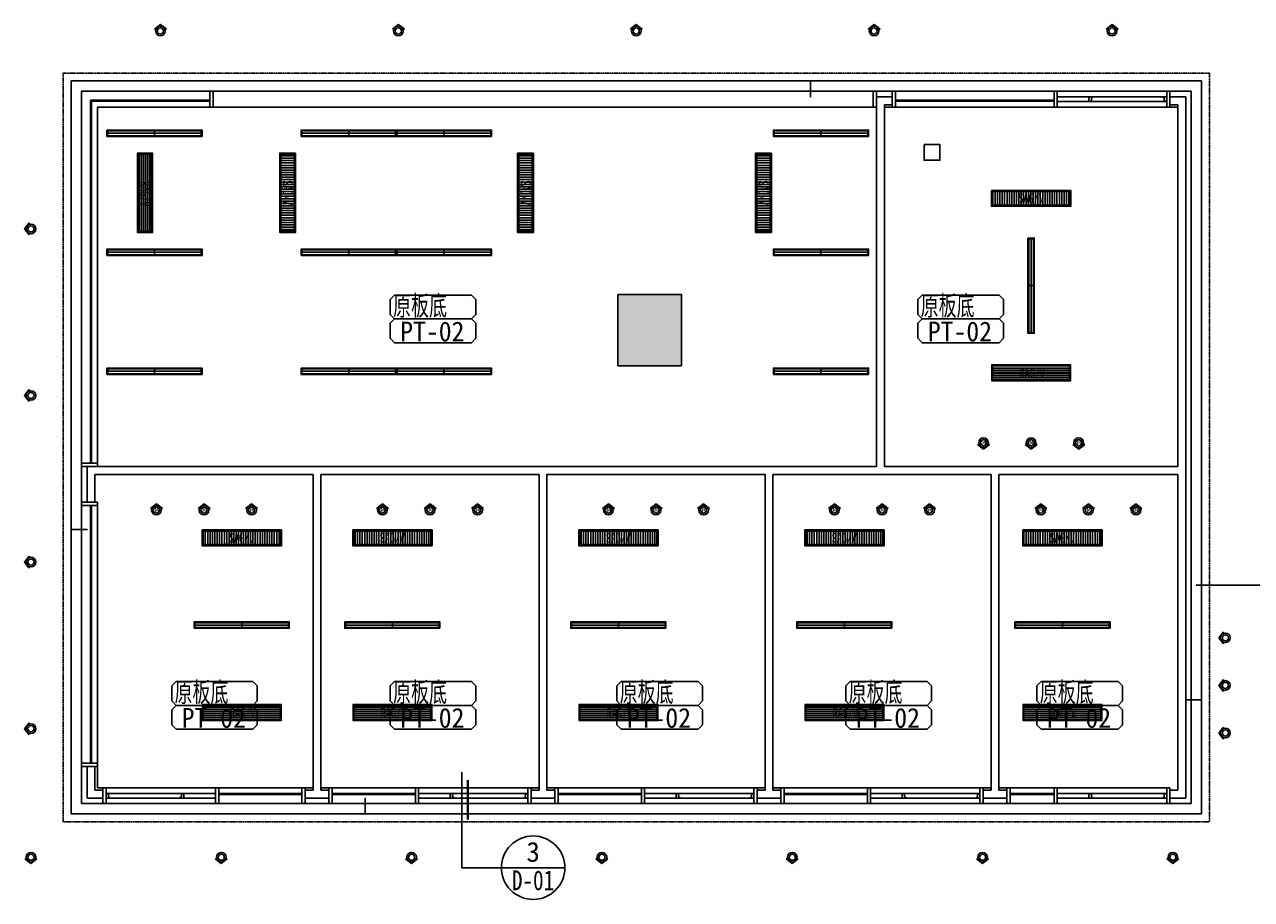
# Model space of a CAD drawing. Header units: millimetres. Extents: x -1061 to 60461, y -1061 to 43061.
# Tile 10 of 17: x 15345 to 30818, y 13741 to 24770. Entities that reach past the tile are written whole.
import ezdxf
from ezdxf.enums import TextEntityAlignment as Align

# ---------------------------------------------------------------- set-up
doc = ezdxf.new("R2010")
doc.units = ezdxf.units.MM
doc.header["$LTSCALE"] = 5
doc.linetypes.add('DASHDOTX2', pattern=[50.8, 25.4, -12.7, 0, -12.7])
doc.layers.get('Defpoints').update_dxf_attribs({"color": 8})
for name, color, linetype in [('8', 8, 'Continuous'), ('A-建筑-原墙体', 2, 'Continuous'), ('A-建筑-拆墙', 251, 'Continuous'), ('A-建筑-新增墙体', 3, 'Continuous'), ('A-建筑-柱子、剪力墙', 251, 'Continuous'), ('B-平面-到顶家具H', 30, 'Continuous'), ('B-平面-到顶装饰造型线', 6, 'Continuous'), ('B-平面-完成面造型线', 6, 'Continuous'), ('C-顶棚-灯具', 4, 'Continuous'), ('C-顶棚-细线', 31, 'Continuous'), ('C-顶棚-造型线', 30, 'Continuous'), ('C-顶棚-造尺寸', 4, 'Continuous'), ('E--图例', 3, 'Continuous'), ('E-文本', 7, 'Continuous'), ('F-文本', 61, 'Continuous'), ('P-文字标注', 2, 'Continuous')]:
    doc.layers.add(name, color=color, linetype=linetype)
doc.layers.add('C-顶棚-空调', color=4, linetype='Continuous', lineweight=20)
doc.layers.add('E-空调', color=4, linetype='Continuous', lineweight=20)
doc.styles.add('-宋体', font='txt', dxfattribs={"width": 0.8})
doc.styles.add('CCD_DIM', font='txt', dxfattribs={"width": 0.8})
doc.styles.add('STSL', font='txt', dxfattribs={"width": 0.8})
doc.styles.add('TXT', font='gbenor.shx', dxfattribs={"width": 0.7})
doc.styles.add('宋体', font='txt', dxfattribs={"width": 1.1})
doc.dimstyles.new('1', dxfattribs={"dimscale": 0, "dimtxt": 2.5, "dimasz": 1.5, "dimexe": 1, "dimexo": 0, "dimgap": 0.3, "dimtad": 1, "dimdec": 0, "dimzin": 0, "dimdsep": 46, "dimtxsty": 'Standard', "dimblk": 'ARCHTICK', "dimcen": 0.09, "dimclrd": 8, "dimclre": 8, "dimclrt": 4, "dimadec": 0, "dimazin": 0, "dimtfac": 1, "dimtdec": 0, "dimtix": 1, "dimtofl": 0, "dimtmove": 2, "dimatfit": 3, "dimldrblk": 'DOTSMALL', "dimfxl": 5, "dimfxlon": 1, "dimtolj": 1, "dimtzin": 0, "dimarcsym": 0})
doc.dimstyles.new('1-1', dxfattribs={"dimscale": 0, "dimtxt": 2.5, "dimasz": 1, "dimexe": 1, "dimexo": 1, "dimgap": 0.75, "dimtad": 1, "dimdec": 0, "dimrnd": 0.005, "dimzin": 0, "dimdsep": 46, "dimtxsty": 'CCD_DIM', "dimblk": 'ARCHTICK', "dimcen": 0.13, "dimclrd": 44, "dimclre": 44, "dimclrt": 50, "dimadec": 0, "dimazin": 0, "dimtfac": 1, "dimtdec": 0, "dimtix": 1, "dimtmove": 2, "dimatfit": 3, "dimldrblk": 'HBA_Leader_Dot', "dimfxl": 5, "dimfxlon": 1, "dimtvp": 1, "dimtolj": 1, "dimtzin": 0, "dimarcsym": 0})

# ---------------------------------------------------------------- blocks, each defined once
blk = doc.blocks.new('*E33')
at = {"layer": 'B-平面-到顶家具H'}
for p, q in [((1460, 130), (2510, 130)), ((2510, -70), (1460, -70))]:
    blk.add_line(p, q, dxfattribs=at)
at = {"layer": 'B-平面-完成面造型线'}
for p, q in [((1420, 60), (1020, 60)), ((1420, 0), (1020, 0))]:
    blk.add_line(p, q, dxfattribs=at)
at = {"layer": 'B-平面-完成面造型线', "color": 4}
for p, q in [((1460, 56), (2510, 56)), ((1460, 44), (2510, 44))]:
    blk.add_line(p, q, dxfattribs=at)
at = {"layer": 'B-平面-完成面造型线'}
for points in [[(0, 130), (40, 130), (40, -70), (0, -70)], [(1420, 130), (1460, 130), (1460, -70), (1420, -70)], [(2550, 130), (2510, 130), (2510, -70), (2550, -70)]]:
    blk.add_lwpolyline(points, close=True, dxfattribs=at)
for points in [[(80, 15), (80, 0), (40, 0), (40, 60), (60, 60), (60, 50), (70, 50), (70, 15), (80, 15)], [(980, 15), (980, 0), (1020, 0), (1020, 60), (1000, 60), (1000, 50), (990, 50), (990, 15), (980, 15)]]:
    blk.add_lwpolyline(points, dxfattribs=at)
at = {"layer": 'C-顶棚-细线'}
for p, q in [((1000, 60), (60, 60)), ((980, 0), (80, 0))]:
    blk.add_line(p, q, dxfattribs=at)
at = {"layer": 'C-顶棚-造型线'}
for p, q in [((1420, 130), (40, 130)), ((1420, -70), (40, -70))]:
    blk.add_line(p, q, dxfattribs=at)
blk = doc.blocks.new('*E34')
at = {"layer": 'B-平面-到顶家具H'}
for p, q in [((1460, 130), (2510, 130)), ((2510, -70), (1460, -70))]:
    blk.add_line(p, q, dxfattribs=at)
at = {"layer": 'B-平面-完成面造型线'}
for p, q in [((1420, 60), (1020, 60)), ((1420, 0), (1020, 0))]:
    blk.add_line(p, q, dxfattribs=at)
at = {"layer": 'B-平面-完成面造型线', "color": 4}
for p, q in [((1460, 56), (2510, 56)), ((1460, 44), (2510, 44))]:
    blk.add_line(p, q, dxfattribs=at)
at = {"layer": 'B-平面-完成面造型线'}
for points in [[(0, 130), (40, 130), (40, -70), (0, -70)], [(1420, 130), (1460, 130), (1460, -70), (1420, -70)], [(2550, 130), (2510, 130), (2510, -70), (2550, -70)]]:
    blk.add_lwpolyline(points, close=True, dxfattribs=at)
for points in [[(80, 15), (80, 0), (40, 0), (40, 60), (60, 60), (60, 50), (70, 50), (70, 15), (80, 15)], [(980, 15), (980, 0), (1020, 0), (1020, 60), (1000, 60), (1000, 50), (990, 50), (990, 15), (980, 15)]]:
    blk.add_lwpolyline(points, dxfattribs=at)
at = {"layer": 'C-顶棚-细线'}
for p, q in [((1000, 60), (60, 60)), ((980, 0), (80, 0))]:
    blk.add_line(p, q, dxfattribs=at)
at = {"layer": 'C-顶棚-造型线'}
for p, q in [((1420, 130), (40, 130)), ((1420, -70), (40, -70))]:
    blk.add_line(p, q, dxfattribs=at)
blk = doc.blocks.new('*E35')
at = {"layer": 'B-平面-到顶家具H'}
for p, q in [((1460, 130), (2510, 130)), ((2510, -70), (1460, -70))]:
    blk.add_line(p, q, dxfattribs=at)
at = {"layer": 'B-平面-完成面造型线'}
for p, q in [((1420, 60), (1020, 60)), ((1420, 0), (1020, 0))]:
    blk.add_line(p, q, dxfattribs=at)
at = {"layer": 'B-平面-完成面造型线', "color": 4}
for p, q in [((1460, 56), (2510, 56)), ((1460, 44), (2510, 44))]:
    blk.add_line(p, q, dxfattribs=at)
at = {"layer": 'B-平面-完成面造型线'}
for points in [[(0, 130), (40, 130), (40, -70), (0, -70)], [(1420, 130), (1460, 130), (1460, -70), (1420, -70)], [(2550, 130), (2510, 130), (2510, -70), (2550, -70)]]:
    blk.add_lwpolyline(points, close=True, dxfattribs=at)
for points in [[(80, 15), (80, 0), (40, 0), (40, 60), (60, 60), (60, 50), (70, 50), (70, 15), (80, 15)], [(980, 15), (980, 0), (1020, 0), (1020, 60), (1000, 60), (1000, 50), (990, 50), (990, 15), (980, 15)]]:
    blk.add_lwpolyline(points, dxfattribs=at)
at = {"layer": 'C-顶棚-细线'}
for p, q in [((1000, 60), (60, 60)), ((980, 0), (80, 0))]:
    blk.add_line(p, q, dxfattribs=at)
at = {"layer": 'C-顶棚-造型线'}
for p, q in [((1420, 130), (40, 130)), ((1420, -70), (40, -70))]:
    blk.add_line(p, q, dxfattribs=at)
blk = doc.blocks.new('*E36')
at = {"layer": 'B-平面-到顶家具H'}
for p, q in [((1460, 130), (2510, 130)), ((2510, -70), (1460, -70))]:
    blk.add_line(p, q, dxfattribs=at)
at = {"layer": 'B-平面-完成面造型线'}
for p, q in [((1420, 60), (1020, 60)), ((1420, 0), (1020, 0))]:
    blk.add_line(p, q, dxfattribs=at)
at = {"layer": 'B-平面-完成面造型线', "color": 4}
for p, q in [((1460, 56), (2510, 56)), ((1460, 44), (2510, 44))]:
    blk.add_line(p, q, dxfattribs=at)
at = {"layer": 'B-平面-完成面造型线'}
for points in [[(0, 130), (40, 130), (40, -70), (0, -70)], [(1420, 130), (1460, 130), (1460, -70), (1420, -70)], [(2550, 130), (2510, 130), (2510, -70), (2550, -70)]]:
    blk.add_lwpolyline(points, close=True, dxfattribs=at)
for points in [[(80, 15), (80, 0), (40, 0), (40, 60), (60, 60), (60, 50), (70, 50), (70, 15), (80, 15)], [(980, 15), (980, 0), (1020, 0), (1020, 60), (1000, 60), (1000, 50), (990, 50), (990, 15), (980, 15)]]:
    blk.add_lwpolyline(points, dxfattribs=at)
at = {"layer": 'C-顶棚-细线'}
for p, q in [((1000, 60), (60, 60)), ((980, 0), (80, 0))]:
    blk.add_line(p, q, dxfattribs=at)
at = {"layer": 'C-顶棚-造型线'}
for p, q in [((1420, 130), (40, 130)), ((1420, -70), (40, -70))]:
    blk.add_line(p, q, dxfattribs=at)
blk = doc.blocks.new('*E40')
at = {"layer": 'B-平面-到顶家具H'}
for p, q in [((1460, 130), (2015, 130)), ((2015, -70), (1460, -70))]:
    blk.add_line(p, q, dxfattribs=at)
at = {"layer": 'B-平面-完成面造型线'}
for p, q in [((1420, 60), (1020, 60)), ((1420, 0), (1020, 0))]:
    blk.add_line(p, q, dxfattribs=at)
at = {"layer": 'B-平面-完成面造型线', "color": 4}
for p, q in [((1460, 56), (2015, 56)), ((1460, 44), (2015, 44))]:
    blk.add_line(p, q, dxfattribs=at)
at = {"layer": 'B-平面-完成面造型线'}
for points in [[(0, 130), (40, 130), (40, -70), (0, -70)], [(1420, 130), (1460, 130), (1460, -70), (1420, -70)], [(2055, 130), (2015, 130), (2015, -70), (2055, -70)]]:
    blk.add_lwpolyline(points, close=True, dxfattribs=at)
for points in [[(80, 15), (80, 0), (40, 0), (40, 60), (60, 60), (60, 50), (70, 50), (70, 15), (80, 15)], [(980, 15), (980, 0), (1020, 0), (1020, 60), (1000, 60), (1000, 50), (990, 50), (990, 15), (980, 15)]]:
    blk.add_lwpolyline(points, dxfattribs=at)
at = {"layer": 'C-顶棚-细线'}
for p, q in [((1000, 60), (60, 60)), ((980, 0), (80, 0))]:
    blk.add_line(p, q, dxfattribs=at)
at = {"layer": 'C-顶棚-造型线'}
for p, q in [((1420, 130), (40, 130)), ((1420, -70), (40, -70))]:
    blk.add_line(p, q, dxfattribs=at)
blk = doc.blocks.new('A$C323A0BBE')
at = {"layer": 'C-顶棚-灯具', "color": 8}
for p, q in [((0, 600), (0, -600)), ((-40, 0), (40, 0))]:
    blk.add_line(p, q, dxfattribs=at)
at = {"layer": 'C-顶棚-灯具'}
blk.add_lwpolyline([(-40, -600), (40, -600), (40, 600), (-40, 600)], close=True, dxfattribs=at)
at = {"layer": 'C-顶棚-灯具', "color": 8}
blk.add_lwpolyline([(-30, -590), (30, -590), (30, 590), (-30, 590)], close=True, dxfattribs=at)
blk = doc.blocks.new('*E44')
at = {"layer": 'B-平面-到顶家具H'}
for p, q in [((1460, 130), (3460, 130)), ((3460, -70), (1460, -70))]:
    blk.add_line(p, q, dxfattribs=at)
at = {"layer": 'B-平面-完成面造型线'}
for p, q in [((1420, 60), (1020, 60)), ((1420, 0), (1020, 0))]:
    blk.add_line(p, q, dxfattribs=at)
at = {"layer": 'B-平面-完成面造型线', "color": 4}
for p, q in [((1460, 56), (3460, 56)), ((1460, 44), (3460, 44))]:
    blk.add_line(p, q, dxfattribs=at)
at = {"layer": 'B-平面-完成面造型线'}
for points in [[(0, 130), (40, 130), (40, -70), (0, -70)], [(1420, 130), (1460, 130), (1460, -70), (1420, -70)], [(3500, 130), (3460, 130), (3460, -70), (3500, -70)]]:
    blk.add_lwpolyline(points, close=True, dxfattribs=at)
for points in [[(80, 15), (80, 0), (40, 0), (40, 60), (60, 60), (60, 50), (70, 50), (70, 15), (80, 15)], [(980, 15), (980, 0), (1020, 0), (1020, 60), (1000, 60), (1000, 50), (990, 50), (990, 15), (980, 15)]]:
    blk.add_lwpolyline(points, dxfattribs=at)
at = {"layer": 'C-顶棚-细线'}
for p, q in [((1000, 60), (60, 60)), ((980, 0), (80, 0))]:
    blk.add_line(p, q, dxfattribs=at)
at = {"layer": 'C-顶棚-造型线'}
for p, q in [((1420, 130), (40, 130)), ((1420, -70), (40, -70))]:
    blk.add_line(p, q, dxfattribs=at)
blk = doc.blocks.new('射灯(可调角度）')
h = blk.add_hatch(color=9)
edge = h.paths.add_edge_path()
edge.add_line((17, 44), (17, 59))
edge.add_line((17, 59), (63, 0))
edge.add_line((63, 0), (17, -59))
edge.add_line((17, -59), (17, -44))
edge.add_ellipse((0, 0), major_axis=(-33.5, 33.5), ratio=1, start_angle=156.4449, end_angle=225)
edge.add_ellipse((0, 0), major_axis=(33.5, 33.5), ratio=1, start_angle=315, end_angle=383.5551)
for p, q in [((17, 44), (17, 59)), ((17, 59), (63, 0)), ((17, -59), (63, 0))]:
    blk.add_line(p, q)
blk.add_circle((0, 0), 47.4)
at = {"color": 8}
blk.add_circle((0, 0), 30, dxfattribs=at)
blk = doc.blocks.new('_ArchTick')
at = {"color": 0, "linetype": 'ByBlock', "const_width": 0.15}
blk.add_lwpolyline([(-0.5, -0.5), (0.5, 0.5)], dxfattribs=at)
blk = doc.blocks.new('*D164')
at = {"layer": 'C-顶棚-造尺寸', "color": 44, "lineweight": -2, "ltscale": 0.01, "transparency": 16777216}
for p, q in [((19635, 15019), (19641, 15019)), ((19640, 15019), (19640, 14819)), ((19635, 14819), (19641, 14819))]:
    blk.add_line(p, q, dxfattribs=at)
at = {"layer": 'Defpoints', "color": 0, "ltscale": 0.01, "transparency": 16777216}
for p in [(18939, 15019), (18939, 14819), (19640, 14819)]:
    blk.add_point(p, dxfattribs=at)
at = {"layer": 'C-顶棚-造尺寸', "color": 44, "lineweight": -2, "ltscale": 0.01, "transparency": 16777216}
for p, rotation in [((19640, 15019), 90), ((19640, 14819), 270)]:
    blk.add_blockref('_ArchTick', p, dxfattribs=dict(at, rotation=rotation))
at = {"layer": 'C-顶棚-造尺寸', "color": 50, "ltscale": 0.01, "transparency": 16777216, "insert": (19638, 14919), "char_height": 2.5, "attachment_point": 5, "rotation": 90, "style": 'CCD_DIM'}
blk.add_mtext('\\A1;20000', dxfattribs=at)
blk = doc.blocks.new('HBA_Leader_Dot')
at = {"color": 0, "linetype": 'ByBlock'}
blk.add_line((-5, 0), (-10, 0), dxfattribs=at)
at = {"color": 0, "linetype": 'ByBlock', "const_width": 5}
blk.add_lwpolyline([(-2.5, 0, 1), (2.5, 0, 1)], format="xyb", close=True, dxfattribs=at)
blk = doc.blocks.new('*D167')
at = {"layer": 'C-顶棚-造尺寸', "color": 44, "lineweight": -2, "ltscale": 0.01, "transparency": 16777216}
for p, q in [((15934, 18410), (15934, 18404)), ((16134, 18405), (15934, 18405)), ((16134, 18410), (16134, 18404))]:
    blk.add_line(p, q, dxfattribs=at)
at = {"layer": 'Defpoints', "color": 0, "ltscale": 0.01, "transparency": 16777216}
for p in [(15934, 19108), (16134, 19118), (15934, 18405)]:
    blk.add_point(p, dxfattribs=at)
at = {"layer": 'C-顶棚-造尺寸', "color": 44, "lineweight": -2, "ltscale": 0.01, "transparency": 16777216, "rotation": 180}
blk.add_blockref('_ArchTick', (15934, 18405), dxfattribs=at)
at = {"layer": 'C-顶棚-造尺寸', "color": 44, "lineweight": -2, "ltscale": 0.01, "transparency": 16777216}
blk.add_blockref('_ArchTick', (16134, 18405), dxfattribs=at)
at = {"layer": 'C-顶棚-造尺寸', "color": 50, "ltscale": 0.01, "transparency": 16777216, "insert": (16034, 18407), "char_height": 2.5, "attachment_point": 5, "style": 'CCD_DIM'}
blk.add_mtext('\\A1;20000', dxfattribs=at)
blk = doc.blocks.new('*U24')
at = {"layer": 'C-顶棚-灯具'}
h = blk.add_hatch(dxfattribs=at)
h.set_pattern_fill('_USER', color=8, scale=30, angle=90, style=0, pattern_type=0)
h.set_pattern_definition([(90, (15, 15), (-30, 2e-15), [])])
h.paths.add_polyline_path([(15, 185), (15, 15), (985, 15), (985, 185)])
at = {"layer": 'C-顶棚-灯具', "linetype": 'ByBlock'}
blk.add_lwpolyline([(0, 200), (0, 0), (1000, 0), (1000, 200)], close=True, dxfattribs=at)
at = {"layer": 'C-顶棚-灯具', "color": 8}
blk.add_lwpolyline([(15, 185), (15, 15), (985, 15), (985, 185)], close=True, dxfattribs=at)
at = {"layer": 'C-顶棚-灯具', "style": 'STSL', "width": 0.75}
blk.add_text('SAG/V', height=125, dxfattribs=at).set_placement((339, 39))
blk = doc.blocks.new('A$C6A8D0C23')
at = {"layer": 'C-顶棚-灯具'}
h = blk.add_hatch(dxfattribs=at)
h.set_pattern_fill('_USER', color=8, scale=25, style=0, pattern_type=0)
h.set_pattern_definition([(0, (15, 15), (0, 25), [])])
h.paths.add_polyline_path([(15, 185), (15, 15), (985, 15), (985, 185)])
at = {"layer": 'C-顶棚-空调', "color": 8}
blk.add_lwpolyline([(15, 185), (15, 15), (985, 15), (985, 185)], close=True, dxfattribs=at)
at = {"layer": 'E-空调', "linetype": 'ByBlock'}
blk.add_lwpolyline([(0, 200), (0, 0), (1000, 0), (1000, 200)], close=True, dxfattribs=at)
at = {"layer": 'E-空调', "style": 'STSL', "width": 0.75}
blk.add_text('RAG/V', height=125, dxfattribs=at).set_placement((354, 36))
blk = doc.blocks.new('A$C10761136')
for points in [[(0, 101, 0, 0, 0), (0, 142, 33.3, 0, 0), (0, 201, 0, 0, 0)], [(-100, 0, 0, 0, 0), (-141, 0, 33.3, 0, 0), (-200, 0, 0, 0, 0)], [(100, 0, 0, 0, 0), (141, 0, 33.3, 0, 0), (200, 0, 0, 0, 0)], [(0, -100, 0, 0, 0), (0, -141, 33.3, 0, 0), (0, -200, 0, 0, 0)]]:
    blk.add_lwpolyline(points, format="xyseb")
blk.add_lwpolyline([(-100, 100), (100, 100), (100, -100), (-100, -100)], close=True)
blk = doc.blocks.new('材料编号1')
at = {"layer": 'E--图例', "color": 3}
blk.add_lwpolyline([(8.72, -1.9), (8.72, -0.64), (8.35, -0.27), (1.89, -0.27), (1.52, -0.64), (1.52, -1.9), (1.89, -2.27), (8.35, -2.27)], close=True, dxfattribs=at)
at = {"layer": 'E-文本', "style": 'TXT', "width": 0.7}
blk.add_attdef('编号', (1.61, -2.3), '', height=2, dxfattribs=at)
blk = doc.blocks.new('A$C0688118A')
at = {"layer": 'P-文字标注', "color": 2}
blk.add_line((-8, 0), (0, 0), dxfattribs=at)
blk.add_circle((-4, 0), 4, dxfattribs=at)
blk.add_attdef('1', text='', height=2.5, dxfattribs=at).set_placement((-4, 2), align=Align.MIDDLE_CENTER)
at = {"layer": 'P-文字标注', "color": 2, "width": 3}
blk.add_attdef('222', text='', height=2.5, dxfattribs=at).set_placement((-6.68, -2.84), (-1.35, -2.84), align=Align.FIT)

msp = doc.modelspace()

# ---------------------------------------------------------------- linework, layer by layer
at = {"layer": 'A-建筑-原墙体'}
for p, q in [((23628.829, 21368.907, 6.894), (22828.829, 21368.907, 6.894)), ((22828.829, 21368.907, 6.894), (22828.829, 20468.907, 6.894)), ((23628.829, 20468.907, 6.894), (23628.829, 21368.907, 6.894)), ((22828.829, 20468.907, 6.894), (23628.829, 20468.907, 6.894))]:
    msp.add_line(p, q, dxfattribs=at)
at = {"layer": 'A-建筑-新增墙体', "ltscale": 0.01}
for p, q in [((26088.827, 19198.913, 6.894), (26088.827, 23858.899, 6.894)), ((26288.827, 23858.899, 6.894), (26088.827, 23858.899, 6.894)), ((26288.827, 23758.899, 6.894), (26288.827, 23858.899, 6.894)), ((29988.827, 23858.899, 6.894), (29788.827, 23858.899, 6.894)), ((29788.827, 23758.892, 6.894), (29788.827, 23858.899, 6.894)), ((29988.827, 15018.907, 6.894), (29988.827, 23858.899, 6.894)), ((26188.827, 19198.913, 6.894), (26188.827, 23758.899, 6.894)), ((26288.827, 23758.899, 6.894), (26188.827, 23758.899, 6.894)), ((29888.827, 23758.899, 6.894), (29788.827, 23758.899, 6.894)), ((29888.827, 19198.924, 6.894), (29888.827, 23758.899, 6.894)), ((26088.827, 19198.913, 6.894), (16133.827, 19198.884, 6.894)), ((16133.827, 18748.899, 6.894), (16133.827, 19198.884, 6.894)), ((29888.827, 19198.924, 6.894), (26188.827, 19198.913, 6.894)), ((16233.827, 19098.899, 6.894), (18983.827, 19098.899, 6.894)), ((16233.827, 18748.899, 6.894), (16233.827, 19098.899, 6.894)), ((18983.827, 15118.907, 6.894), (18983.827, 19098.899, 6.894)), ((19083.827, 15118.907, 6.894), (19083.827, 19098.899, 6.894)), ((19083.827, 19098.899, 6.894), (21833.827, 19098.899, 6.894)), ((21833.827, 19098.899, 6.894), (21833.827, 15118.907, 6.894)), ((21933.827, 19098.899, 6.894), (21933.827, 15118.907, 6.894)), ((21933.827, 19098.899, 6.894), (24683.827, 19098.899, 6.894)), ((24683.827, 19098.899, 6.894), (24683.827, 15118.907, 6.894)), ((24783.827, 19098.899, 6.894), (27533.827, 19098.899, 6.894)), ((24783.827, 19098.899, 6.894), (24783.827, 15118.907, 6.894)), ((27533.827, 19098.899, 6.894), (27533.827, 15118.907, 6.894)), ((27633.827, 19098.899, 6.894), (29888.827, 19098.899, 6.894)), ((27633.827, 19098.899, 6.894), (27633.827, 15118.907, 6.894)), ((29888.827, 15118.907, 6.894), (29888.827, 19098.899, 6.894)), ((16133.827, 18748.899, 6.894), (16233.827, 18748.899, 6.894)), ((16133.827, 15018.907, 6.894), (16133.827, 15418.907, 6.894)), ((16133.827, 15418.907, 6.894), (16233.827, 15418.907, 6.894)), ((16233.827, 15118.907, 6.894), (16233.827, 15418.907, 6.894)), ((16333.827, 15018.907, 6.894), (16133.827, 15018.907, 6.894)), ((16333.827, 15118.907, 6.894), (16233.827, 15118.907, 6.894)), ((16333.827, 15118.915, 6.894), (16333.827, 15018.907, 6.894)), ((18983.827, 15118.907, 6.894), (18883.827, 15118.907, 6.894)), ((18883.827, 15018.907, 6.894), (18883.827, 15118.907, 6.894)), ((19183.827, 15018.907, 6.894), (18883.827, 15018.907, 6.894)), ((19183.827, 15118.907, 6.894), (19083.827, 15118.907, 6.894)), ((19183.827, 15018.907, 6.894), (19183.827, 15118.907, 6.894)), ((21733.827, 15118.915, 6.894), (21733.827, 15018.907, 6.894)), ((21833.827, 15118.907, 6.894), (21733.827, 15118.907, 6.894)), ((22033.827, 15018.907, 6.894), (21733.827, 15018.907, 6.894)), ((22033.827, 15118.907, 6.894), (21933.827, 15118.907, 6.894)), ((22033.827, 15018.907, 6.894), (22033.827, 15118.907, 6.894)), ((24583.827, 15118.915, 6.894), (24583.827, 15018.907, 6.894)), ((24683.827, 15118.907, 6.894), (24583.827, 15118.907, 6.894)), ((24883.827, 15018.907, 6.894), (24583.827, 15018.907, 6.894)), ((24883.827, 15118.907, 6.894), (24783.827, 15118.907, 6.894)), ((24883.827, 15018.907, 6.894), (24883.827, 15118.907, 6.894)), ((27433.827, 15118.915, 6.894), (27433.827, 15018.907, 6.894)), ((27533.827, 15118.907, 6.894), (27433.827, 15118.907, 6.894)), ((27733.827, 15018.907, 6.894), (27433.827, 15018.907, 6.894)), ((27733.827, 15118.907, 6.894), (27633.827, 15118.907, 6.894)), ((27733.827, 15018.907, 6.894), (27733.827, 15118.907, 6.894)), ((29788.827, 15118.915, 6.894), (29788.827, 15018.907, 6.894)), ((29888.827, 15118.907, 6.894), (29788.827, 15118.907, 6.894)), ((29988.827, 15018.907, 6.894), (29788.827, 15018.907, 6.894))]:
    msp.add_line(p, q, dxfattribs=at)
at = {"layer": 'A-建筑-柱子、剪力墙'}
msp.add_solid([(22828.829, 20468.907, 6.894), (23628.829, 20468.907, 6.894), (22828.829, 21368.907, 6.894), (23628.829, 21368.907, 6.894)], dxfattribs=at)
at = {"layer": 'B-平面-到顶家具H', "ltscale": 0.01}
for p, q in [((16063.827, 23928.899, 6.894), (16063.827, 19238.884, 6.894)), ((17683.828, 23928.899, 6.894), (16063.827, 23928.899, 6.894)), ((16263.827, 19238.884, 6.894), (16263.827, 23728.899, 6.894)), ((17683.828, 23728.899, 6.894), (16263.827, 23728.899, 6.894)), ((16063.827, 15458.907, 6.894), (16063.827, 18708.899, 6.894)), ((16263.827, 18708.899, 6.894), (16263.827, 15458.907, 6.894))]:
    msp.add_line(p, q, dxfattribs=at)
at = {"layer": 'B-平面-到顶装饰造型线', "color": 4, "ltscale": 0.01}
for p, q in [((16177.827, 19238.884, 6.894), (16177.827, 23814.899, 6.894)), ((17683.828, 23814.899, 6.894), (16177.827, 23814.899, 6.894)), ((17683.828, 23802.899, 6.894), (16177.827, 23802.899, 6.894)), ((16189.827, 19238.884, 6.894), (16189.827, 23802.899, 6.894)), ((16177.827, 18708.899, 6.894), (16177.827, 15458.907, 6.894)), ((16189.827, 18708.899, 6.894), (16189.827, 15458.907, 6.894))]:
    msp.add_line(p, q, dxfattribs=at)
at = {"layer": 'B-平面-完成面造型线', "ltscale": 0.01, "elevation": 6.894}
for points in [[(17683.828, 23728.899), (17723.828, 23728.899), (17723.828, 23928.899), (17683.828, 23928.899)], [(26048.827, 23728.899), (26088.827, 23728.899), (26088.827, 23928.899), (26048.827, 23928.899)], [(16263.827, 19198.884), (16263.827, 19238.884), (16063.827, 19238.884), (16063.827, 19198.884)], [(16263.827, 18748.899), (16263.827, 18708.899), (16063.827, 18708.899), (16063.827, 18748.899)], [(16263.827, 15418.907), (16263.827, 15458.907), (16063.827, 15458.907), (16063.827, 15418.907)]]:
    msp.add_lwpolyline(points, close=True, dxfattribs=at)
at = {"layer": 'C-顶棚-细线', "ltscale": 0.01}
for p, q in [((26288.827, 23928.899, 6.894), (26088.827, 23928.899, 6.894)), ((29788.827, 23928.899, 6.894), (30058.827, 23928.899, 6.894)), ((30058.827, 14948.907, 6.894), (30058.827, 23928.899, 6.894)), ((26288.827, 23728.899, 6.894), (26188.827, 23728.899, 6.894)), ((29788.827, 23728.899, 6.894), (29888.827, 23728.899, 6.894)), ((16063.827, 15418.907, 6.894), (16063.827, 14948.907, 6.894)), ((16263.827, 15418.907, 6.894), (16263.827, 15148.907, 6.894)), ((16333.827, 15148.907, 6.894), (16263.827, 15148.907, 6.894)), ((18883.827, 15148.907, 6.894), (18983.827, 15148.907, 6.894)), ((19083.827, 15148.907, 6.894), (19183.827, 15148.907, 6.894)), ((21733.827, 15148.907, 6.894), (21833.827, 15148.907, 6.894)), ((21933.827, 15148.907, 6.894), (22033.827, 15148.907, 6.894)), ((24583.827, 15148.907, 6.894), (24683.827, 15148.907, 6.894)), ((24783.827, 15148.907, 6.894), (24883.827, 15148.907, 6.894)), ((27433.827, 15148.907, 6.894), (27533.827, 15148.907, 6.894)), ((27633.827, 15148.907, 6.894), (27733.827, 15148.907, 6.894)), ((16333.827, 14948.907, 6.894), (16063.827, 14948.907, 6.894)), ((18883.827, 14948.907, 6.894), (19183.827, 14948.907, 6.894)), ((21733.827, 14948.907, 6.894), (22033.827, 14948.907, 6.894)), ((24583.827, 14948.907, 6.894), (24883.827, 14948.907, 6.894)), ((27433.827, 14948.907, 6.894), (27733.827, 14948.907, 6.894)), ((29788.827, 14948.907, 6.894), (30058.827, 14948.907, 6.894))]:
    msp.add_line(p, q, dxfattribs=at)
at = {"layer": 'C-顶棚-造型线', "color": 51, "linetype": 'DASHDOTX2', "ltscale": 0.01}
for p, q in [((15833.827, 24158.899, 6.894), (30288.827, 24158.899, 6.894)), ((15833.827, 14718.907, 6.894), (15833.827, 24158.899, 6.894)), ((30288.827, 24158.899, 6.894), (30288.827, 14718.907, 6.894)), ((30288.827, 14718.907, 6.894), (15833.827, 14718.907, 6.894))]:
    msp.add_line(p, q, dxfattribs=at)
at = {"layer": 'C-顶棚-造型线', "ltscale": 0.01}
for p, q in [((15933.827, 24058.899, 6.894), (30188.827, 24058.899, 6.894)), ((15933.827, 14818.907, 6.894), (15933.827, 24058.899, 6.894)), ((30188.827, 24058.899, 6.894), (30188.827, 14818.907, 6.894)), ((26048.827, 23928.899, 6.894), (17723.828, 23928.899, 6.894)), ((17723.828, 23728.899, 6.894), (26048.827, 23728.899, 6.894)), ((16063.827, 18748.899, 6.894), (16063.827, 19198.884, 6.894)), ((30188.827, 14818.907, 6.894), (15933.827, 14818.907, 6.894))]:
    msp.add_line(p, q, dxfattribs=at)
at = {"layer": 'P-文字标注', "color": 4}
msp.add_lwpolyline([(21359.08, 14141.237), (20859.08, 14141.237), (20859.08, 15346.336)], dxfattribs=at)
at = {"layer": 'P-文字标注', "color": 4, "const_width": 30}
msp.add_lwpolyline([(20937.154, 14746.336), (20937.154, 15246.336)], dxfattribs=at)

# ---------------------------------------------------------------- block references
at = {"ltscale": 0.01, "rotation": 180}
msp.add_blockref('*E44', (29788.827, 23858.899, 6.894), dxfattribs=at)
at = {"ltscale": 0.01}
msp.add_blockref('*E33', (16333.827, 15018.907, 6.894), dxfattribs=at)
at = {"ltscale": 0.01, "xscale": -1}
for name, p in [('*E34', (21733.827, 15018.907, 6.894)), ('*E35', (24583.827, 15018.907, 6.894)), ('*E36', (27433.827, 15018.907, 6.894)), ('*E40', (29788.827, 15018.907, 6.894))]:
    msp.add_blockref(name, p, dxfattribs=at)
at = {"layer": '8'}
ref = msp.add_blockref('A$C0688118A', (22159.08, 14141.237), dxfattribs=dict(at, xscale=100, yscale=100, zscale=100))
ref.add_attrib('222', 'D-01', dxfattribs={"layer": 'P-文字标注', "color": 2, "height": 250, "width": 0.745833}).set_placement((21491.155, 13857.424), (22024.488, 13857.424), align=Align.FIT)
ref.add_attrib('1', '3', dxfattribs={"layer": 'P-文字标注', "color": 2, "height": 250}).set_placement((21759.08, 14341.237), align=Align.MIDDLE_CENTER)
at = {"layer": 'C-顶棚-灯具', "linetype": 'ByBlock', "ltscale": 0.01, "yscale": 1.28000000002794}
for p, xscale, zscale, rotation in [((17059.327, 24688.899, 6.894), -1.28000000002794, 1.28, 270), ((20059.327, 24688.899, 6.894), -1.28000000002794, 1.28, 270), ((23059.327, 24688.899, 6.894), -1.28000000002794, 1.28, 270), ((26059.327, 24688.899, 6.894), -1.28000000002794, 1.28, 270), ((29059.327, 24688.899, 6.894), -1.28000000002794, 1.28, 270), ((27438.827, 19498.918, 6.894), 1.28000000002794, 1.28000000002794, 270), ((28038.827, 19498.918, 6.894), 1.28000000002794, 1.28000000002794, 270), ((28638.827, 19498.918, 6.894), 1.28000000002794, 1.28000000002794, 270), ((17008.827, 18648.899, 6.894), -1.28000000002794, 1.28, 270), ((17608.827, 18648.899, 6.894), -1.28000000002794, 1.28, 270), ((18208.827, 18648.899, 6.894), -1.28000000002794, 1.28, 270), ((19858.827, 18648.899, 6.894), -1.28000000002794, 1.28, 270), ((20458.827, 18648.899, 6.894), -1.28000000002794, 1.28, 270), ((21058.827, 18648.899, 6.894), -1.28000000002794, 1.28, 270), ((22708.827, 18648.899, 6.894), -1.28000000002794, 1.28, 270), ((23308.827, 18648.899, 6.894), -1.28000000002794, 1.28, 270), ((23908.827, 18648.899, 6.894), -1.28000000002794, 1.28, 270), ((25558.827, 18648.899, 6.894), -1.28000000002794, 1.28, 270), ((26158.827, 18648.899, 6.894), -1.28000000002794, 1.28, 270), ((26758.827, 18648.899, 6.894), -1.28000000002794, 1.28, 270), ((28161.327, 18648.899, 6.894), -1.28000000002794, 1.28, 270), ((28761.327, 18648.899, 6.894), -1.28000000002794, 1.28, 270), ((29361.327, 18648.899, 6.894), -1.28000000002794, 1.28, 270), ((30488.827, 17038.899, 6.894), 1.28000000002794, 1.28000000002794, 180), ((30488.827, 16438.899, 6.894), 1.28000000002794, 1.28000000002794, 180), ((30488.827, 15838.899, 6.894), 1.28000000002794, 1.28000000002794, 180), ((15426.327, 14273.903, 6.894), 1.28000000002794, 1.28000000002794, 270), ((17826.327, 14273.903, 6.894), 1.28000000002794, 1.28000000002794, 270), ((20226.327, 14273.903, 6.894), 1.28000000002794, 1.28000000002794, 270), ((22626.327, 14273.903, 6.894), -1.28000000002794, 1.28, 90), ((25026.327, 14273.903, 6.894), -1.28000000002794, 1.28, 90), ((27426.327, 14273.903, 6.894), 1.28000000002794, 1.28000000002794, 270), ((29826.327, 14273.903, 6.894), -1.28000000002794, 1.28, 90)]:
    msp.add_blockref('射灯(可调角度）', p, dxfattribs=dict(at, xscale=xscale, zscale=zscale, rotation=rotation))
at = {"layer": 'C-顶棚-灯具', "ltscale": 0.01, "xscale": -1}
for p, rotation in [((16983.826, 23398.895, 6.894), 270), ((19433.826, 23398.895, 6.894), 270), ((25388.825, 23398.895, 6.894), 270), ((28038.827, 21478.912, 6.894), 180), ((16983.826, 21898.895, 6.894), 270), ((19433.826, 21898.895, 6.894), 270), ((25388.825, 21898.895, 6.894), 270), ((16983.826, 20398.895, 6.894), 270), ((19433.826, 20398.895, 6.894), 270), ((25388.825, 20398.895, 6.894), 270), ((18083.827, 17198.899, 6.894), 270)]:
    msp.add_blockref('A$C323A0BBE', p, dxfattribs=dict(at, rotation=rotation))
at = {"layer": 'C-顶棚-灯具', "ltscale": 0.01}
for name, p, rotation in [('A$C323A0BBE', (20633.826, 23398.895, 6.894), 90), ('A$C6A8D0C23', (16763.827, 23148.895, 6.894), 270), ('*U24', (18563.827, 23148.895, 6.894), 270), ('*U24', (21563.827, 23148.895, 6.894), 270), ('*U24', (24563.827, 23148.895, 6.894), 270), ('A$C323A0BBE', (20633.826, 21898.895, 6.894), 90), ('A$C323A0BBE', (20633.826, 20398.895, 6.894), 90), ('A$C323A0BBE', (19983.827, 17198.899, 6.894), 90), ('A$C323A0BBE', (22833.827, 17198.899, 6.894), 90), ('A$C323A0BBE', (25683.827, 17198.899, 6.894), 90), ('A$C323A0BBE', (28433.827, 17198.899, 6.894), 90)]:
    msp.add_blockref(name, p, dxfattribs=dict(at, rotation=rotation))
for name, p in [('A$C10761136', (26788.827, 23158.6, 6.894)), ('*U24', (27538.827, 22478.912, 6.894)), ('A$C6A8D0C23', (27538.827, 20278.912, 6.894)), ('*U24', (17583.827, 18198.899, 6.894)), ('*U24', (19483.827, 18198.899, 6.894)), ('*U24', (22333.827, 18198.899, 6.894)), ('*U24', (25183.827, 18198.899, 6.894)), ('*U24', (27933.827, 18198.899, 6.894)), ('A$C6A8D0C23', (17583.827, 15998.899, 6.894)), ('A$C6A8D0C23', (19483.827, 15998.899, 6.894)), ('A$C6A8D0C23', (22333.827, 15998.899, 6.894)), ('A$C6A8D0C23', (25183.827, 15998.899, 6.894)), ('A$C6A8D0C23', (27933.827, 15998.899, 6.894))]:
    msp.add_blockref(name, p, dxfattribs=at)
at = {"layer": 'C-顶棚-灯具', "linetype": 'ByBlock', "ltscale": 0.01, "xscale": -1.28000000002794, "yscale": 1.28000000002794, "zscale": 1.28}
for p in [(15426.327, 22193.915, 6.894), (15426.327, 20093.915, 6.894), (15426.327, 17993.915, 6.894), (15426.327, 15893.915, 6.894)]:
    msp.add_blockref('射灯(可调角度）', p, dxfattribs=at)
at = {"layer": 'F-文本', "color": 43}
ref = msp.add_blockref('材料编号1', (21264.976, 21018.708), dxfattribs=dict(at, xscale=150, yscale=150, zscale=150, rotation=180))
ref.add_attrib('编号', '原板底', (19993.533, 21101.811), dxfattribs={"color": 7, "height": 250, "style": '-宋体', "width": 0.697043})
ref = msp.add_blockref('材料编号1', (27918.429, 21018.708), dxfattribs=dict(at, xscale=150, yscale=150, zscale=150, rotation=180))
ref.add_attrib('编号', '原板底', (26646.986, 21101.811), dxfattribs={"color": 7, "height": 250, "style": '-宋体', "width": 0.697043})
ref = msp.add_blockref('材料编号1', (21264.976, 20718.708), dxfattribs=dict(at, xscale=150, yscale=150, zscale=150, rotation=180))
ref.add_attrib('编号', 'PT-02', (20083.372, 20776.459), dxfattribs={"color": 7, "height": 250, "style": '-宋体', "width": 0.951562})
ref = msp.add_blockref('材料编号1', (27918.429, 20718.708), dxfattribs=dict(at, xscale=150, yscale=150, zscale=150, rotation=180))
ref.add_attrib('编号', 'PT-02', (26736.825, 20776.459), dxfattribs={"color": 7, "height": 250, "style": '-宋体', "width": 0.951562})
ref = msp.add_blockref('材料编号1', (18508.693, 16147.532), dxfattribs=dict(at, xscale=150, yscale=150, zscale=150, rotation=180))
ref.add_attrib('编号', '原板底', (17237.25, 16230.635), dxfattribs={"color": 7, "height": 250, "style": '-宋体', "width": 0.697043})
ref = msp.add_blockref('材料编号1', (21264.976, 16147.532), dxfattribs=dict(at, xscale=150, yscale=150, zscale=150, rotation=180))
ref.add_attrib('编号', '原板底', (19993.533, 16230.635), dxfattribs={"color": 7, "height": 250, "style": '-宋体', "width": 0.697043})
ref = msp.add_blockref('材料编号1', (24122.806, 16147.532), dxfattribs=dict(at, xscale=150, yscale=150, zscale=150, rotation=180))
ref.add_attrib('编号', '原板底', (22851.363, 16230.635), dxfattribs={"color": 7, "height": 250, "style": '-宋体', "width": 0.697043})
ref = msp.add_blockref('材料编号1', (27009.65, 16147.532), dxfattribs=dict(at, xscale=150, yscale=150, zscale=150, rotation=180))
ref.add_attrib('编号', '原板底', (25738.208, 16230.635), dxfattribs={"color": 7, "height": 250, "style": '-宋体', "width": 0.697043})
ref = msp.add_blockref('材料编号1', (29419.843, 16147.532), dxfattribs=dict(at, xscale=150, yscale=150, zscale=150, rotation=180))
ref.add_attrib('编号', '原板底', (28148.4, 16230.635), dxfattribs={"color": 7, "height": 250, "style": '-宋体', "width": 0.697043})
ref = msp.add_blockref('材料编号1', (18508.693, 15847.532), dxfattribs=dict(at, xscale=150, yscale=150, zscale=150, rotation=180))
ref.add_attrib('编号', 'PT-02', (17327.088, 15905.282), dxfattribs={"color": 7, "height": 250, "style": '-宋体', "width": 0.951562})
ref = msp.add_blockref('材料编号1', (21264.976, 15847.532), dxfattribs=dict(at, xscale=150, yscale=150, zscale=150, rotation=180))
ref.add_attrib('编号', 'PT-02', (20083.372, 15905.282), dxfattribs={"color": 7, "height": 250, "style": '-宋体', "width": 0.951562})
ref = msp.add_blockref('材料编号1', (24122.806, 15847.532), dxfattribs=dict(at, xscale=150, yscale=150, zscale=150, rotation=180))
ref.add_attrib('编号', 'PT-02', (22941.201, 15905.282), dxfattribs={"color": 7, "height": 250, "style": '-宋体', "width": 0.951562})
ref = msp.add_blockref('材料编号1', (27009.65, 15847.532), dxfattribs=dict(at, xscale=150, yscale=150, zscale=150, rotation=180))
ref.add_attrib('编号', 'PT-02', (25828.046, 15905.282), dxfattribs={"color": 7, "height": 250, "style": '-宋体', "width": 0.951562})
ref = msp.add_blockref('材料编号1', (29419.843, 15847.532), dxfattribs=dict(at, xscale=150, yscale=150, zscale=150, rotation=180))
ref.add_attrib('编号', 'PT-02', (28238.239, 15905.282), dxfattribs={"color": 7, "height": 250, "style": '-宋体', "width": 0.951562})

# ---------------------------------------------------------------- texts
at = {"layer": 'C-顶棚-灯具', "linetype": 'ByBlock', "ltscale": 0.01, "style": '宋体', "width": 0.8}
for p in [(27417.268, 19461.916, 6.894), (28017.268, 19461.916, 6.894), (28617.268, 19461.916, 6.894), (16987.268, 18611.897, 6.894), (17587.268, 18611.897, 6.894), (18187.268, 18611.897, 6.894), (19837.268, 18611.897, 6.894), (20437.268, 18611.897, 6.894), (21037.268, 18611.897, 6.894), (22687.268, 18611.897, 6.894), (23287.268, 18611.897, 6.894), (23887.268, 18611.897, 6.894), (25537.268, 18611.897, 6.894), (26137.268, 18611.897, 6.894), (26737.268, 18611.897, 6.894), (28139.768, 18611.897, 6.894), (28739.768, 18611.897, 6.894), (29339.768, 18611.897, 6.894)]:
    msp.add_text('M', height=75, dxfattribs=at).set_placement(p)

# ---------------------------------------------------------------- dimensions: what is measured, and where the dimension line sits
at = {"layer": 'C-顶棚-造尺寸', "ltscale": 0.01}
msp.add_linear_dim(base=(25258.613, 24058.899, 6.894), p1=(26194.574, 23858.899, 6.894), p2=(26194.574, 24058.899, 6.894), angle=90, dimstyle='1-1', override={"dimscale": 1, "dimlfac": 100}, dxfattribs=at).render()
dim = msp.add_linear_dim(base=(15933.827, 18404.824, 6.894), p1=(16133.827, 19118.494, 6.894), p2=(15933.827, 19107.598, 6.894), dimstyle='1-1', override={"dimscale": 1, "dimlfac": 100}, dxfattribs=at)
dim.commit()
dim.dimension.update_dxf_attribs({"geometry": '*D167', "text_midpoint": (16033.827, 18406.824, 6.894)})
msp.add_linear_dim(base=(30188.827, 16257.08, 6.894), p1=(29988.827, 15374.583, 6.894), p2=(30188.827, 15374.583, 6.894), dimstyle='1-1', override={"dimscale": 1, "dimlfac": 100}, dxfattribs=at).render()
dim = msp.add_linear_dim(base=(19639.849, 14818.907, 6.894), p1=(18939.294, 15018.907, 6.894), p2=(18939.294, 14818.907, 6.894), angle=90, dimstyle='1-1', override={"dimscale": 1, "dimlfac": 100}, dxfattribs=at)
dim.commit()
dim.dimension.update_dxf_attribs({"geometry": '*D164', "text_midpoint": (19637.849, 14918.907, 6.894)})

# ---------------------------------------------------------------- leaders
at = {"layer": 'A-建筑-拆墙'}
msp.add_leader([(30120.451, 17703.841), (43060.007, 17703.841)], dimstyle='1', override={"dimscale": 0.117162, "dimasz": 0.75, "dimtad": 0, "dimldrblk": 'Dot'}, dxfattribs=at)

doc.saveas('drawing.dxf')
